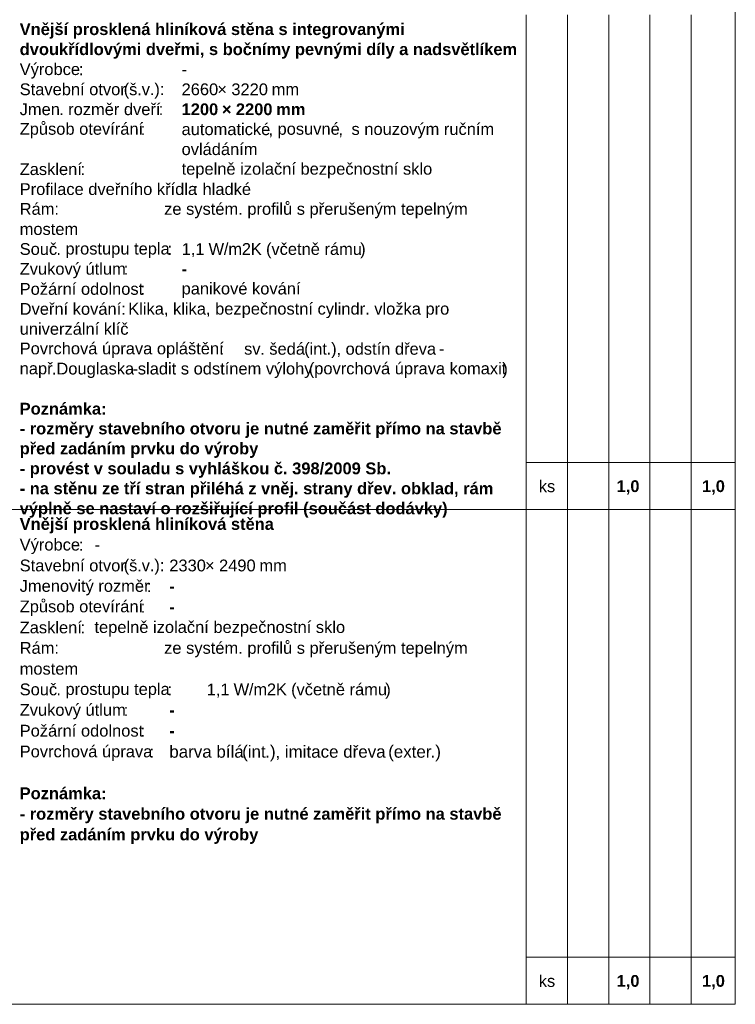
# Model space of a CAD drawing. Header units: millimetres. Extents: x 15381 to 191117, y -190522 to 367005.
# Tile 62 of 79: x 73968 to 86117, y 301481 to 318198. Entities that reach past the tile are written whole.
import ezdxf

# ---------------------------------------------------------------- set-up
doc = ezdxf.new("R2010")
doc.units = ezdxf.units.MM
doc.header["$MEASUREMENT"] = 0
doc.styles.add('GENEROVANÝ_STYL_1', font='txt')
doc.styles.add('GENEROVANÝ_STYL_2', font='txt')

msp = doc.modelspace()

# ---------------------------------------------------------------- linework, layer by layer
at = {"color": 7, "linetype": 'Continuous', "lineweight": 20}
for p, q in [((86117.4, 301480.7), (86117.4, 329180.7)), ((82567.4, 318280.7), (82567.4, 309880.7)), ((83267.4, 318280.7), (83267.4, 309880.7)), ((83967.4, 318280.7), (83967.4, 309880.7)), ((84667.4, 318280.7), (84667.4, 309880.7)), ((85367.4, 318280.7), (85367.4, 309880.7)), ((86117.4, 310680.7), (82567.4, 310680.7)), ((86117.4, 309880.7), (67117.4, 309880.7)), ((82567.4, 309880.7), (82567.4, 301480.7)), ((83267.4, 309880.7), (83267.4, 301480.7)), ((83967.4, 309880.7), (83967.4, 301480.7)), ((84667.4, 309880.7), (84667.4, 301480.7)), ((85367.4, 309880.7), (85367.4, 301480.7)), ((86117.4, 302280.7), (82567.4, 302280.7)), ((67117.4, 301480.7), (86117.4, 301480.7))]:
    msp.add_line(p, q, dxfattribs=at)

# ---------------------------------------------------------------- texts
at = {"color": 7, "linetype": 'Continuous', "lineweight": 20, "attachment_point": 7}
for s, insert, char_height, style in [('\\A1;{\\pql;\\fArial|b1|i0|c238|p38;Vnější prosklená hliníková stěna s integrovanými}', (73967.4, 317875.9), 200, 'GENEROVANÝ_STYL_2'), ('\\A1;{\\pql;\\fArial|b1|i0|c238|p38;dvoukřídlovými dveřmi, s bočnímy pevnými díly a nadsvětlíkem}', (73967.4, 317536.9), 200, 'GENEROVANÝ_STYL_2'), ('\\A1;{\\pql;\\fArial|b0|i0|c238|p38;Výrobce}', (73967.4, 317198.1), 200, 'GENEROVANÝ_STYL_1'), ('\\A1;{\\pql;\\fArial|b0|i0|c238|p38;:}', (74971.3, 317255.7), 200, 'GENEROVANÝ_STYL_1'), ('\\A1;{\\pql;\\fArial|b0|i0|c238|p38;-}', (76716.4, 317255.7), 200, 'GENEROVANÝ_STYL_1'), ('\\A1;{\\pql;\\fArial|b0|i0|c238|p38;Stavební otvor}', (73967.4, 316913.5), 200, 'GENEROVANÝ_STYL_1'), ('\\A1;{\\pql;\\fArial|b0|i0|c238|p38;^I}', (75048.1, 317255.7), 200, 'GENEROVANÝ_STYL_1'), ('\\A1;{\\pql;\\fArial|b0|i0|c238|p38;š}', (75825.2, 316913.6), 200, 'GENEROVANÝ_STYL_1'), ('\\A1;{\\pql;\\fArial|b0|i0|c238|p38;^I}', (76807.8, 317255.7), 200, 'GENEROVANÝ_STYL_1'), ('\\A1;{\\pql;\\fArial|b0|i0|c238|p38;^I}', (77142.4, 317255.7), 200, 'GENEROVANÝ_STYL_1'), ('\\A1;{\\pql;\\fArial|b0|i0|c238|p38;(}', (75733.8, 316859.1), 200, 'GENEROVANÝ_STYL_1'), ('\\A1;{\\pql;\\fArial|b0|i0|c238|p38;v}', (76039.2, 316916.8), 200, 'GENEROVANÝ_STYL_1'), ('\\A1;{\\pql;\\fArial|b0|i0|c238|p38;.):}', (76176.3, 316859.1), 200, 'GENEROVANÝ_STYL_1'), ('\\A1;{\\pql;\\fArial|b0|i0|c238|p38;2660}', (76716.4, 316913.5), 200, 'GENEROVANÝ_STYL_1'), ('\\A1;{\\pql;\\fArial|b0|i0|c238|p38;× }', (77323.5, 316916.8), 200, 'GENEROVANÝ_STYL_1'), ('\\A1;{\\pql;\\fArial|b0|i0|c238|p38;3220}', (77561.2, 316913.4), 200, 'GENEROVANÝ_STYL_1'), ('\\A1;{\\pql;\\fArial|b0|i0|c238|p38; mm}', (78168.3, 316916.8), 200, 'GENEROVANÝ_STYL_1'), ('\\A1;{\\pql;\\fArial|b0|i0|c238|p38;rozměr dveří}', (74790.3, 316574.7), 200, 'GENEROVANÝ_STYL_1'), ('\\A1;{\\pql;\\fArial|b0|i0|c238|p38;.}', (75962.4, 316916.8), 200, 'GENEROVANÝ_STYL_1'), ('\\A1;{\\pql;\\fArial|b1|i0|c238|p38; }', (76421.3, 316848.2), 200, 'GENEROVANÝ_STYL_2'), ('\\A1;{\\pql;\\fArial|b1|i0|c238|p38;^I}', (76498.1, 316916.8), 200, 'GENEROVANÝ_STYL_2'), ('\\A1;{\\pql;\\fArial|b0|i0|c238|p38;Jmen}', (73967.4, 316574.6), 200, 'GENEROVANÝ_STYL_1'), ('\\A1;{\\pql;\\fArial|b0|i0|c238|p38;:}', (76328.1, 316577.9), 200, 'GENEROVANÝ_STYL_1'), ('\\A1;{\\pql;\\fArial|b1|i0|c238|p38;1200}', (76716.4, 316574.6), 200, 'GENEROVANÝ_STYL_2'), ('\\A1;{\\pql;\\fArial|b1|i0|c238|p38; × }', (77323.5, 316577.9), 200, 'GENEROVANÝ_STYL_2'), ('\\A1;{\\pql;\\fArial|b1|i0|c238|p38;2200}', (77638, 316574.6), 200, 'GENEROVANÝ_STYL_2'), ('\\A1;{\\pql;\\fArial|b1|i0|c238|p38; mm}', (78245.1, 316577.9), 200, 'GENEROVANÝ_STYL_2'), ('\\A1;{\\pql;\\fArial|b0|i0|c238|p38;. }', (74636.7, 316577.9), 200, 'GENEROVANÝ_STYL_1'), ('\\A1;{\\pql;\\fArial|b0|i0|c238|p38;^I}', (76404.9, 316577.9), 200, 'GENEROVANÝ_STYL_1'), ('\\A1;{\\pql;\\fArial|b0|i0|c238|p38;automatické}', (76716.4, 316235.8), 200, 'GENEROVANÝ_STYL_1'), ('\\A1;{\\pql;\\fArial|b0|i0|c238|p38;Způsob otevírání}', (73967.4, 316184.5), 200, 'GENEROVANÝ_STYL_1'), ('\\A1;{\\pql;\\fArial|b0|i0|c238|p38;:}', (76022.7, 316238.9), 200, 'GENEROVANÝ_STYL_1'), ('\\A1;{\\pql;\\fArial|b0|i0|c238|p38;posuvné}', (78345.6, 316184.5), 200, 'GENEROVANÝ_STYL_1'), ('\\A1;{\\pql;\\fArial|b0|i0|c238|p38;s nouzovým ručním}', (79601.5, 316181.3), 200, 'GENEROVANÝ_STYL_1'), ('\\A1;{\\pql;\\fArial|b0|i0|c238|p38;^I}', (76099.5, 316238.9), 200, 'GENEROVANÝ_STYL_1'), ('\\A1;{\\pql;\\fArial|b0|i0|c238|p38;ovládáním}', (76716.4, 315896.8), 200, 'GENEROVANÝ_STYL_1'), ('\\A1;{\\pql;\\fArial|b0|i0|c238|p38;, }', (78192, 316200.1), 200, 'GENEROVANÝ_STYL_1'), ('\\A1;{\\pql;\\fArial|b0|i0|c238|p38;, }', (79378.8, 316200.1), 200, 'GENEROVANÝ_STYL_1'), ('\\A1;{\\pql;\\fArial|b0|i0|c238|p38; }', (79532.4, 316177.2), 180, 'GENEROVANÝ_STYL_1'), ('\\A1;{\\pql;\\fArial|b0|i0|c238|p38;Zasklení}', (73967.4, 315557.9), 200, 'GENEROVANÝ_STYL_1'), ('\\A1;{\\pql;\\fArial|b0|i0|c238|p38;:}', (75002.4, 315561.1), 200, 'GENEROVANÝ_STYL_1'), ('\\A1;{\\pql;\\fArial|b0|i0|c238|p38;tepelně izolační bezpečnostní sklo}', (76716.4, 315506.6), 200, 'GENEROVANÝ_STYL_1'), ('\\A1;{\\pql;\\fArial|b1|i0|c238|p38; }', (75079.2, 315492.5), 200, 'GENEROVANÝ_STYL_2'), ('\\A1;{\\pql;\\fArial|b1|i0|c238|p38;^I}', (75156, 315561.1), 200, 'GENEROVANÝ_STYL_2'), ('\\A1;{\\pql;\\fArial|b0|i0|c238|p38;Profilace dveřního křídla}', (73967.4, 315219), 200, 'GENEROVANÝ_STYL_1'), ('\\A1;{\\pql;\\fArial|b0|i0|c238|p38;: }', (76918.7, 315222.1), 200, 'GENEROVANÝ_STYL_1'), ('\\A1;{\\pql;\\fArial|b0|i0|c238|p38;hladké}', (77072.3, 315219), 200, 'GENEROVANÝ_STYL_1'), ('\\A1;{\\pql;\\fArial|b0|i0|c238|p38;^I}', (77876.9, 315222.1), 200, 'GENEROVANÝ_STYL_1'), ('\\A1;{\\pql;\\fArial|b0|i0|c238|p38;Rám:                       ze systém. profilů s přerušeným tepelným}', (73967.4, 314825.6), 200, 'GENEROVANÝ_STYL_1'), ('\\A1;{\\pql;\\fArial|b0|i0|c238|p38;mostem}', (73967.4, 314541.1), 200, 'GENEROVANÝ_STYL_1'), ('\\A1;{\\pql;\\fArial|b0|i0|c238|p38;Souč}', (73967.4, 314202), 200, 'GENEROVANÝ_STYL_1'), ('\\A1;{\\pql;\\fArial|b0|i0|c238|p38;prostupu tepla}', (74744.5, 314150.9), 200, 'GENEROVANÝ_STYL_1'), ('\\A1;{\\pql;\\fArial|b0|i0|c238|p38;:}', (76478, 314205.3), 200, 'GENEROVANÝ_STYL_1'), ('\\A1;{\\pql;\\fArial|b0|i0|c238|p38;1,1}', (76716.4, 314166.5), 200, 'GENEROVANÝ_STYL_1'), ('\\A1;{\\pql;\\fArial|b0|i0|c238|p38; W}', (77096.7, 314205.3), 200, 'GENEROVANÝ_STYL_1'), ('\\A1;{\\pql;\\fArial|b0|i0|c238|p38;/}', (77433.2, 314202), 200, 'GENEROVANÝ_STYL_1'), ('\\A1;{\\pql;\\fArial|b0|i0|c238|p38;m}', (77510, 314205.3), 200, 'GENEROVANÝ_STYL_1'), ('\\A1;{\\pql;\\fArial|b0|i0|c238|p38;2}', (77738.6, 314205.3), 200, 'GENEROVANÝ_STYL_1'), ('\\A1;{\\pql;\\fArial|b0|i0|c238|p38;K }', (77890.3, 314205.3), 200, 'GENEROVANÝ_STYL_1'), ('\\A1;{\\pql;\\fArial|b0|i0|c238|p38;(}', (78150, 314147.6), 200, 'GENEROVANÝ_STYL_1'), ('\\A1;{\\pql;\\fArial|b0|i0|c238|p38;včetně rámu}', (78241.4, 314202.2), 200, 'GENEROVANÝ_STYL_1'), ('\\A1;{\\pql;\\fArial|b0|i0|c238|p38;)}', (79748.2, 314147.6), 200, 'GENEROVANÝ_STYL_1'), ('\\A1;{\\pql;\\fArial|b0|i0|c238|p38;. }', (74590.9, 314205.3), 200, 'GENEROVANÝ_STYL_1'), ('\\A1;{\\pql;\\fArial|b1|i0|c238|p38; }', (76554.8, 314136.7), 200, 'GENEROVANÝ_STYL_2'), ('\\A1;{\\pql;\\fArial|b1|i0|c238|p38;^I}', (76631.6, 314205.3), 200, 'GENEROVANÝ_STYL_2'), ('\\A1;{\\pql;\\fArial|b0|i0|c238|p38;Zvukový útlum}', (73967.4, 313808.8), 200, 'GENEROVANÝ_STYL_1'), ('\\A1;{\\pql;\\fArial|b0|i0|c238|p38;:}', (75733.8, 313866.4), 200, 'GENEROVANÝ_STYL_1'), ('\\A1;{\\pql;\\fArial|b1|i0|c238|p38; }', (75810.6, 313797.8), 200, 'GENEROVANÝ_STYL_2'), ('\\A1;{\\pql;\\fArial|b1|i0|c238|p38;^I}', (75887.4, 313866.4), 200, 'GENEROVANÝ_STYL_2'), ('\\A1;{\\pql;\\fArial|b1|i0|c238|p38;-}', (76716.4, 313866.4), 200, 'GENEROVANÝ_STYL_2'), ('\\A1;{\\pql;\\fArial|b0|i0|c238|p38;Požární odolnost}', (73967.4, 313524.3), 200, 'GENEROVANÝ_STYL_1'), ('\\A1;{\\pql;\\fArial|b0|i0|c238|p38;:}', (76020.9, 313527.4), 200, 'GENEROVANÝ_STYL_1'), ('\\A1;{\\pql;\\fArial|b0|i0|c238|p38;panikové kování}', (76716.4, 313473), 200, 'GENEROVANÝ_STYL_1'), ('\\A1;{\\pql;\\fArial|b1|i0|c238|p38; }', (76097.7, 313458.9), 200, 'GENEROVANÝ_STYL_2'), ('\\A1;{\\pql;\\fArial|b1|i0|c238|p38;^I}', (76174.5, 313527.4), 200, 'GENEROVANÝ_STYL_2'), ('\\A1;{\\pql;\\fArial|b0|i0|c238|p38;Dveřní kování:}', (73967.4, 313185.3), 200, 'GENEROVANÝ_STYL_1'), ('\\A1;{\\pql;\\fArial|b0|i0|c238|p38;Klika, klika, bezpečnostní cylindr. vložka pro}', (75810.6, 313130.9), 200, 'GENEROVANÝ_STYL_1'), ('\\A1;{\\pql;\\fArial|b0|i0|c238|p38;univerzální klíč}', (73967.4, 312846.4), 200, 'GENEROVANÝ_STYL_1'), ('\\A1;{\\pql;\\fArial|b1|i0|c238|p38; }', (75733.8, 313119.9), 200, 'GENEROVANÝ_STYL_2'), ('\\A1;{\\pql;\\fArial|b0|i0|c238|p38;Povrchová úprava opláštění}', (73967.4, 312456.2), 200, 'GENEROVANÝ_STYL_1'), ('\\A1;{\\pql;\\fArial|b0|i0|c238|p38;:}', (77359.4, 312510.6), 200, 'GENEROVANÝ_STYL_1'), ('\\A1;{\\pql;\\fArial|b0|i0|c238|p38;sv}', (77777.4, 312507.5), 200, 'GENEROVANÝ_STYL_1'), ('\\A1;{\\pql;\\fArial|b0|i0|c238|p38;šedá}', (78205.3, 312507.5), 200, 'GENEROVANÝ_STYL_1'), ('\\A1;{\\pql;\\fArial|b0|i0|c238|p38;(}', (78797.7, 312452.9), 200, 'GENEROVANÝ_STYL_1'), ('\\A1;{\\pql;\\fArial|b0|i0|c238|p38;int}', (78889.2, 312508.7), 200, 'GENEROVANÝ_STYL_1'), ('\\A1;{\\pql;\\fArial|b0|i0|c238|p38;.)}', (79178.1, 312452.9), 200, 'GENEROVANÝ_STYL_1'), ('\\A1;{\\pql;\\fArial|b0|i0|c238|p38;odstín dřeva }', (79499.9, 312507.5), 200, 'GENEROVANÝ_STYL_1'), ('\\A1;{\\pql;\\fArial|b0|i0|c238|p38;^I}', (77436.2, 312510.6), 200, 'GENEROVANÝ_STYL_1'), ('\\A1;{\\pql;\\fArial|b0|i0|c238|p38;. }', (78051.7, 312510.6), 200, 'GENEROVANÝ_STYL_1'), ('\\A1;{\\pql;\\fArial|b0|i0|c238|p38;, }', (79346.3, 312471.8), 200, 'GENEROVANÝ_STYL_1'), ('\\A1;{\\pql;\\fArial|b0|i0|c238|p38;-}', (81083.5, 312510.6), 200, 'GENEROVANÝ_STYL_1'), ('\\A1;{\\pql;\\fArial|b0|i0|c238|p38;např}', (73967.4, 312117.2), 200, 'GENEROVANÝ_STYL_1'), ('\\A1;{\\pql;\\fArial|b0|i0|c238|p38;Douglaska}', (74590.9, 312114.1), 200, 'GENEROVANÝ_STYL_1'), ('\\A1;{\\pql;\\fArial|b0|i0|c238|p38;sladit s odstínem výlohy}', (75973.3, 312114.1), 200, 'GENEROVANÝ_STYL_1'), ('\\A1;{\\pql;\\fArial|b0|i0|c238|p38;(}', (78877.1, 312114), 200, 'GENEROVANÝ_STYL_1'), ('\\A1;{\\pql;\\fArial|b0|i0|c238|p38;povrchová úprava komaxit}', (78968.5, 312117.2), 200, 'GENEROVANÝ_STYL_1'), ('\\A1;{\\pql;\\fArial|b0|i0|c238|p38;)}', (82161.2, 312114), 200, 'GENEROVANÝ_STYL_1'), ('\\A1;{\\pql;\\fArial|b0|i0|c238|p38;.}', (74514.1, 312171.7), 200, 'GENEROVANÝ_STYL_1'), ('\\A1;{\\pql;\\fArial|b0|i0|c238|p38;-}', (75881.9, 312171.7), 200, 'GENEROVANÝ_STYL_1'), ('\\A1;{\\pql;\\fArial|b1|i0|c238|p38;Poznámka:}', (73967.4, 311490.7), 200, 'GENEROVANÝ_STYL_2'), ('\\A1;{\\pql;\\fArial|b1|i0|c238|p38;- rozměry stavebního otvoru je nutné zaměřit přímo na stavbě}', (73967.4, 311097.1), 200, 'GENEROVANÝ_STYL_2'), ('\\A1;{\\pql;\\fArial|b1|i0|c238|p38;před zadáním prvku do výroby}', (73967.4, 310758.2), 200, 'GENEROVANÝ_STYL_2'), ('\\A1;{\\pql;\\fArial|b1|i0|c238|p38;- provést v souladu s vyhláškou č. 398/2009 Sb.}', (73967.4, 310419.3), 200, 'GENEROVANÝ_STYL_2'), ('\\A1;{\\pql;\\fArial|b1|i0|c238|p38;- na stěnu ze tří stran přiléhá z vněj. strany dřev. obklad, rám}', (73967.4, 310080.3), 200, 'GENEROVANÝ_STYL_2'), ('\\A1;{\\pql;\\fArial|b0|i0|c238|p38;ks}', (82780.3, 310173.3), 200, 'GENEROVANÝ_STYL_1'), ('\\A1;{\\pql;\\fArial|b1|i0|c238|p38;1,0}', (84102.2, 310133.1), 200, 'GENEROVANÝ_STYL_2'), ('\\A1;{\\pql;\\fArial|b1|i0|c238|p38;1,0}', (85552.2, 310133.1), 200, 'GENEROVANÝ_STYL_2'), ('\\A1;{\\pql;\\fArial|b1|i0|c238|p38;výplně se nastaví o rozšiřující profil (součást dodávky)}', (73967.4, 309741.4), 200, 'GENEROVANÝ_STYL_2'), ('\\A1;{\\pql;\\fArial|b1|i0|c238|p38;Vnější prosklená hliníková stěna}', (73967.4, 309475.9), 200, 'GENEROVANÝ_STYL_2'), ('\\A1;{\\pql;\\fArial|b0|i0|c238|p38;Výrobce}', (73967.4, 309125.3), 200, 'GENEROVANÝ_STYL_1'), ('\\A1;{\\pql;\\fArial|b0|i0|c238|p38;:}', (74971.3, 309182.9), 200, 'GENEROVANÝ_STYL_1'), ('\\A1;{\\pql;\\fArial|b0|i0|c238|p38;^I}', (75048.1, 309182.9), 200, 'GENEROVANÝ_STYL_1'), ('\\A1;{\\pql;\\fArial|b0|i0|c238|p38;-}', (75237.4, 309182.9), 200, 'GENEROVANÝ_STYL_1'), ('\\A1;{\\pql;\\fArial|b0|i0|c238|p38;^I}', (75328.8, 309182.9), 200, 'GENEROVANÝ_STYL_1'), ('\\A1;{\\pql;\\fArial|b0|i0|c238|p38;^I}', (75872.4, 309182.9), 200, 'GENEROVANÝ_STYL_1'), ('\\A1;{\\pql;\\fArial|b0|i0|c238|p38;Stavební otvor}', (73967.4, 308828.9), 200, 'GENEROVANÝ_STYL_1'), ('\\A1;{\\pql;\\fArial|b0|i0|c238|p38;(}', (75733.8, 308774.4), 200, 'GENEROVANÝ_STYL_1'), ('\\A1;{\\pql;\\fArial|b0|i0|c238|p38;š}', (75825.2, 308829), 200, 'GENEROVANÝ_STYL_1'), ('\\A1;{\\pql;\\fArial|b0|i0|c238|p38;v}', (76039.2, 308832.1), 200, 'GENEROVANÝ_STYL_1'), ('\\A1;{\\pql;\\fArial|b0|i0|c238|p38;.):}', (76176.3, 308774.4), 200, 'GENEROVANÝ_STYL_1'), ('\\A1;{\\pql;\\fArial|b0|i0|c238|p38;2330}', (76507.4, 308828.7), 200, 'GENEROVANÝ_STYL_1'), ('\\A1;{\\pql;\\fArial|b0|i0|c238|p38;× }', (77114.5, 308832.1), 200, 'GENEROVANÝ_STYL_1'), ('\\A1;{\\pql;\\fArial|b0|i0|c238|p38;2490}', (77352.2, 308828.9), 200, 'GENEROVANÝ_STYL_1'), ('\\A1;{\\pql;\\fArial|b0|i0|c238|p38; mm}', (77959.3, 308832.1), 200, 'GENEROVANÝ_STYL_1'), ('\\A1;{\\pql;\\fArial|b0|i0|c238|p38;.}', (75962.4, 308832.1), 200, 'GENEROVANÝ_STYL_1'), ('\\A1;{\\pql;\\fArial|b1|i0|c238|p38;^I}', (76498.1, 308832.1), 200, 'GENEROVANÝ_STYL_2'), ('\\A1;{\\pql;\\fArial|b0|i0|c238|p38;Jmenovitý rozměr}', (73967.4, 308423.8), 200, 'GENEROVANÝ_STYL_1'), ('\\A1;{\\pql;\\fArial|b0|i0|c238|p38;:}', (76128.8, 308481.4), 200, 'GENEROVANÝ_STYL_1'), ('\\A1;{\\pql;\\fArial|b1|i0|c238|p38; }', (76421.3, 308763.6), 200, 'GENEROVANÝ_STYL_2'), ('\\A1;{\\pql;\\fArial|b0|i0|c238|p38;^I}', (76205.6, 308481.4), 200, 'GENEROVANÝ_STYL_1'), ('\\A1;{\\pql;\\fArial|b1|i0|c238|p38;-}', (76507.4, 308481.4), 200, 'GENEROVANÝ_STYL_2'), ('\\A1;{\\pql;\\fArial|b0|i0|c238|p38;Způsob otevírání}', (73967.4, 308076.2), 200, 'GENEROVANÝ_STYL_1'), ('\\A1;{\\pql;\\fArial|b0|i0|c238|p38;:}', (76022.7, 308130.7), 200, 'GENEROVANÝ_STYL_1'), ('\\A1;{\\pql;\\fArial|b0|i0|c238|p38;^I}', (76099.5, 308130.7), 200, 'GENEROVANÝ_STYL_1'), ('\\A1;{\\pql;\\fArial|b1|i0|c238|p38;-}', (76507.4, 308130.7), 200, 'GENEROVANÝ_STYL_2'), ('\\A1;{\\pql;\\fArial|b0|i0|c238|p38;Zasklení}', (73967.4, 307776.8), 200, 'GENEROVANÝ_STYL_1'), ('\\A1;{\\pql;\\fArial|b0|i0|c238|p38;tepelně izolační bezpečnostní sklo}', (75237.4, 307725.5), 200, 'GENEROVANÝ_STYL_1'), ('\\A1;{\\pql;\\fArial|b0|i0|c238|p38;:}', (75002.4, 307780), 200, 'GENEROVANÝ_STYL_1'), ('\\A1;{\\pql;\\fArial|b1|i0|c238|p38;^I}', (75156, 307780), 200, 'GENEROVANÝ_STYL_2'), ('\\A1;{\\pql;\\fArial|b0|i0|c238|p38;Rám:                       ze systém. profilů s přerušeným tepelným}', (73967.4, 307371.6), 200, 'GENEROVANÝ_STYL_1'), ('\\A1;{\\pql;\\fArial|b1|i0|c238|p38; }', (75079.2, 307711.4), 200, 'GENEROVANÝ_STYL_2'), ('\\A1;{\\pql;\\fArial|b0|i0|c238|p38;mostem}', (73967.4, 307075.3), 200, 'GENEROVANÝ_STYL_1'), ('\\A1;{\\pql;\\fArial|b0|i0|c238|p38;Souč}', (73967.4, 306724.5), 200, 'GENEROVANÝ_STYL_1'), ('\\A1;{\\pql;\\fArial|b0|i0|c238|p38;/}', (77859.2, 306724.5), 200, 'GENEROVANÝ_STYL_1'), ('\\A1;{\\pql;\\fArial|b0|i0|c238|p38;včetně rámu}', (78667.4, 306724.6), 200, 'GENEROVANÝ_STYL_1'), ('\\A1;{\\pql;\\fArial|b0|i0|c238|p38;prostupu tepla}', (74744.5, 306673.3), 200, 'GENEROVANÝ_STYL_1'), ('\\A1;{\\pql;\\fArial|b0|i0|c238|p38;:}', (76478, 306727.8), 200, 'GENEROVANÝ_STYL_1'), ('\\A1;{\\pql;\\fArial|b0|i0|c238|p38;1,1}', (77142.4, 306689), 200, 'GENEROVANÝ_STYL_1'), ('\\A1;{\\pql;\\fArial|b0|i0|c238|p38; W}', (77522.7, 306727.8), 200, 'GENEROVANÝ_STYL_1'), ('\\A1;{\\pql;\\fArial|b0|i0|c238|p38;m}', (77936, 306727.8), 200, 'GENEROVANÝ_STYL_1'), ('\\A1;{\\pql;\\fArial|b0|i0|c238|p38;2}', (78164.6, 306727.8), 200, 'GENEROVANÝ_STYL_1'), ('\\A1;{\\pql;\\fArial|b0|i0|c238|p38;K }', (78316.3, 306727.8), 200, 'GENEROVANÝ_STYL_1'), ('\\A1;{\\pql;\\fArial|b0|i0|c238|p38;(}', (78576, 306670), 200, 'GENEROVANÝ_STYL_1'), ('\\A1;{\\pql;\\fArial|b0|i0|c238|p38;)}', (80174.2, 306670), 200, 'GENEROVANÝ_STYL_1'), ('\\A1;{\\pql;\\fArial|b0|i0|c238|p38;. }', (74590.9, 306727.8), 200, 'GENEROVANÝ_STYL_1'), ('\\A1;{\\pql;\\fArial|b1|i0|c238|p38; }', (76554.8, 306659.2), 200, 'GENEROVANÝ_STYL_2'), ('\\A1;{\\pql;\\fArial|b1|i0|c238|p38;^I}', (76631.6, 306727.8), 200, 'GENEROVANÝ_STYL_2'), ('\\A1;{\\pql;\\fArial|b0|i0|c238|p38;Zvukový útlum}', (73967.4, 306319.4), 200, 'GENEROVANÝ_STYL_1'), ('\\A1;{\\pql;\\fArial|b0|i0|c238|p38;:}', (75733.8, 306377), 200, 'GENEROVANÝ_STYL_1'), ('\\A1;{\\pql;\\fArial|b1|i0|c238|p38;-}', (76507.4, 306377), 200, 'GENEROVANÝ_STYL_2'), ('\\A1;{\\pql;\\fArial|b1|i0|c238|p38; }', (75810.6, 306308.5), 200, 'GENEROVANÝ_STYL_2'), ('\\A1;{\\pql;\\fArial|b1|i0|c238|p38;^I}', (75887.4, 306377), 200, 'GENEROVANÝ_STYL_2'), ('\\A1;{\\pql;\\fArial|b0|i0|c238|p38;Požární odolnost}', (73967.4, 306023.2), 200, 'GENEROVANÝ_STYL_1'), ('\\A1;{\\pql;\\fArial|b0|i0|c238|p38;:}', (76020.9, 306026.3), 200, 'GENEROVANÝ_STYL_1'), ('\\A1;{\\pql;\\fArial|b1|i0|c238|p38;-}', (76507.4, 306026.3), 200, 'GENEROVANÝ_STYL_2'), ('\\A1;{\\pql;\\fArial|b1|i0|c238|p38; }', (76097.7, 305957.7), 200, 'GENEROVANÝ_STYL_2'), ('\\A1;{\\pql;\\fArial|b1|i0|c238|p38;^I}', (76174.5, 306026.3), 200, 'GENEROVANÝ_STYL_2'), ('\\A1;{\\pql;\\fArial|b0|i0|c238|p38;Povrchová úprava}', (73967.4, 305613.7), 200, 'GENEROVANÝ_STYL_1'), ('\\A1;{\\pql;\\fArial|b0|i0|c238|p38;:}', (76172.7, 305668.1), 200, 'GENEROVANÝ_STYL_1'), ('\\A1;{\\pql;\\fArial|b0|i0|c238|p38;barva bílá}', (76507.4, 305664.9), 206.061, 'GENEROVANÝ_STYL_1'), ('\\A1;{\\pql;\\fArial|b0|i0|c238|p38;(}', (77745.2, 305608.7), 206.061, 'GENEROVANÝ_STYL_1'), ('\\A1;{\\pql;\\fArial|b0|i0|c238|p38;int}', (77839.4, 305666.2), 206.061, 'GENEROVANÝ_STYL_1'), ('\\A1;{\\pql;\\fArial|b0|i0|c238|p38;.)}', (78137.1, 305608.7), 206.061, 'GENEROVANÝ_STYL_1'), ('\\A1;{\\pql;\\fArial|b0|i0|c238|p38;imitace dřeva }', (78468.6, 305664.9), 206.061, 'GENEROVANÝ_STYL_1'), ('\\A1;{\\pql;\\fArial|b0|i0|c238|p38;(}', (80224.5, 305608.7), 206.061, 'GENEROVANÝ_STYL_1'), ('\\A1;{\\pql;\\fArial|b0|i0|c238|p38;exter}', (80318.7, 305664.9), 206.061, 'GENEROVANÝ_STYL_1'), ('\\A1;{\\pql;\\fArial|b0|i0|c238|p38;.)}', (80944.2, 305608.7), 206.061, 'GENEROVANÝ_STYL_1'), ('\\A1;{\\pql;\\fArial|b0|i0|c238|p38;^I}', (76249.5, 305668.1), 200, 'GENEROVANÝ_STYL_1'), ('\\A1;{\\pql;\\fArial|b0|i0|c238|p38;, }', (78310.4, 305628.2), 206.061, 'GENEROVANÝ_STYL_1'), ('\\A1;{\\pql;\\fArial|b1|i0|c238|p38;Poznámka:}', (73967.4, 304960.3), 200, 'GENEROVANÝ_STYL_2'), ('\\A1;{\\pql;\\fArial|b1|i0|c238|p38;- rozměry stavebního otvoru je nutné zaměřit přímo na stavbě}', (73967.4, 304555), 200, 'GENEROVANÝ_STYL_2'), ('\\A1;{\\pql;\\fArial|b1|i0|c238|p38;před zadáním prvku do výroby}', (73967.4, 304204.3), 200, 'GENEROVANÝ_STYL_2'), ('\\A1;{\\pql;\\fArial|b0|i0|c238|p38;ks}', (82780.3, 301773.3), 200, 'GENEROVANÝ_STYL_1'), ('\\A1;{\\pql;\\fArial|b1|i0|c238|p38;1,0}', (84102.2, 301733.1), 200, 'GENEROVANÝ_STYL_2'), ('\\A1;{\\pql;\\fArial|b1|i0|c238|p38;1,0}', (85552.2, 301733.1), 200, 'GENEROVANÝ_STYL_2')]:
    msp.add_mtext(s, dxfattribs=dict(at, insert=insert, char_height=char_height, style=style))

doc.saveas('drawing.dxf')
